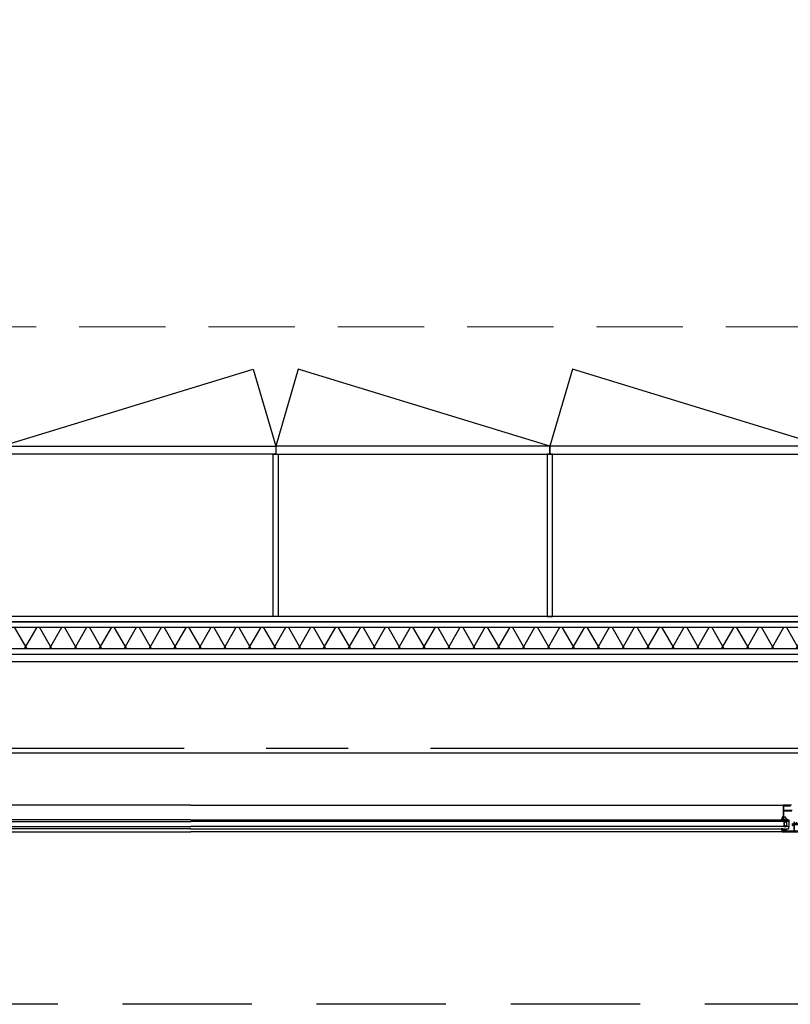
# Model space of a CAD drawing. Header units: millimetres. Extents: x 111285 to 237437, y -9513 to 52045.
# Tile 96 of 117: x 149485 to 151273, y 0 to 2283. Entities that reach past the tile are written whole.
import ezdxf

# ---------------------------------------------------------------- set-up
doc = ezdxf.new("R2010")
doc.units = ezdxf.units.MM
doc.header["$LTSCALE"] = 100
for name, pattern in [('CENTER', [50.8, 31.75, -6.35, 6.35, -6.35]), ('DASHED', [0.75, 0.5, -0.25]), ('DASHED3', [4.5, 3, -1.5])]:
    doc.linetypes.add(name, pattern=pattern)
doc.layers.get('0').update_dxf_attribs({"color": 252})
for name, color, linetype in [('0-aanzicht', 252, 'Continuous'), ('0-BUITENKOZIJNEN', 252, 'Continuous'), ('0-HOOFDSTRAMIEN', 1, 'CENTER'), ('_79--VASTE-INRICHTING', 1, 'Continuous')]:
    doc.layers.add(name, color=color, linetype=linetype)
doc.layers.add('X-ref binnenlijn', color=252, linetype='Continuous', plot=False)
doc.linetypes.add('ZIGZAG', pattern='A,0.00254,-5.08,[131,ltypeshp.shx,S=5.08,R=0,X=-5.08,Y=0],-10.16,[131,ltypeshp.shx,S=5.08,R=180,X=5.08,Y=0],-5.08', length=20.32254)

# ---------------------------------------------------------------- blocks, each defined once
blk = doc.blocks.new('U-STRAMIEN')
at = {"layer": '0-HOOFDSTRAMIEN', "ltscale": 0.3}
blk.add_lwpolyline([(-5000, 0), (68000, 0)], dxfattribs=at)
blk = doc.blocks.new('P-71191BLOCK')
at = {"layer": '0-BUITENKOZIJNEN', "linetype": 'Continuous', "ltscale": 0.25}
blk.add_lwpolyline([(14.4, 46.4), (13, 45.6), (12.5, 45.6, -0.414214), (12.3, 45.8), (12.3, 49.6, -0.414214), (12.5, 49.8), (14.5, 49, 0.9366), (14.9, 48.8), (15.9, 50.5, 0.577375), (15.7, 51), (12.1, 51, -0.414214), (11.4, 51.7), (11.4, 54.2, -0.414214), (11.7, 54.5), (12.3, 54.5, 1), (12.3, 55.5), (9.1, 55.5, 0.412335), (8.3, 54.7, 0.416094), (8.5, 54.5), (9.7, 54.5, -0.414214), (9.9, 54.3), (9.9, 51.5, -0.414214), (9.4, 51), (-3.9, 51, -0.410557), (-4.4, 51.5), (-4.6, 67), (-4.6, 69.5, -0.414214), (-4.1, 70), (-3.2, 70, -0.414214), (-3, 69.8), (-3, 68.9, 1), (-2.2, 68.9), (-2.2, 72, 0.414214), (-2.7, 72.5), (-3, 72.5, 0.414214), (-3.2, 72.3), (-3.2, 71.7, -0.414214), (-3.7, 71.2), (-4.3, 71.2, -0.414214), (-4.8, 71.7), (-4.8, 76.3, -0.414214), (-4.3, 76.8), (-3.7, 76.8, -0.414214), (-3.2, 76.3), (-3.2, 75.7, 0.414214), (-3, 75.5), (-2.7, 75.5, 0.414214), (-2.2, 76), (-2.2, 77.5, 0.414214), (-2.7, 78), (-5.7, 78, 0.414214), (-6.2, 77.5), (-6.2, 0.5, 0.414214), (-5.7, 0), (3.5, 0, 0.414214), (4, 0.5), (4, 2, 0.414214), (3.5, 2.5), (3.4, 2.5, 0.414214), (3.2, 2.3), (3.2, 2, -1), (1.6, 2), (1.6, 6, -1), (3.2, 6), (3.2, 5.7, 0.414214), (3.4, 5.5), (3.5, 5.5, 0.414214), (4, 6), (4, 26.5, -0.414214), (4.5, 27), (10, 27, -0.414214), (10.5, 26.5), (10.5, 23.4, -0.414214), (10.3, 23.2), (8.7, 23.2, 0.414214), (8.5, 23, 0.414214), (9.3, 22.2), (11.6, 22.2, 0.414214), (12.1, 22.7), (12.1, 26.8, -0.414214), (12.3, 27), (15.7, 27, 0.577351), (15.9, 27.5), (14.9, 29.2, 0.936617), (14.5, 29), (12.5, 28.2, -0.414214), (12.3, 28.4), (12.3, 32.2, -0.414214), (12.5, 32.4), (13, 32.4), (14.4, 31.6, 0.999993), (14.8, 31.6), (14.8, 32, 0.267949), (13.3, 34.6), (12.8, 34.8, -0.267949), (12.3, 35.7), (12.3, 42.3, -0.267949), (12.8, 43.2), (13.3, 43.4, 0.267949), (14.8, 46), (14.8, 46.4, 0.999992)], format="xyb", close=True, dxfattribs=at)
at = {"layer": '0-BUITENKOZIJNEN', "linetype": 'Continuous'}
for points in [[(-4.8, 28.9), (-4.8, 32.1, -0.414214), (-4.6, 32.3), (-4.4, 32.3, 0.414214), (-4.2, 32.5), (-4.2, 33.6, 0.414214), (-4.4, 33.8), (-4.6, 33.8, -0.414214), (-4.8, 34), (-4.8, 47.5, -0.414214), (-4.6, 47.7), (-4.4, 47.7, 0.414214), (-4.2, 47.9), (-4.2, 49, -0.414214), (-4, 49.2), (-2.9, 49.2, 0.414214), (-2.7, 49.4, -0.414214), (-2.5, 49.6), (8.8, 49.6, -0.414214), (9, 49.4, 0.414214), (9.2, 49.2), (10.3, 49.2, -0.414214), (10.5, 49), (10.5, 29, -0.414214), (10.3, 28.8), (9.2, 28.8, 0.414214), (9, 28.6, -0.414214), (8.8, 28.4), (4.2, 28.4, -0.414214), (4, 28.6, 0.414214), (3.8, 28.8), (2.8, 28.8, 0.414214), (2.6, 28.6, -0.414214), (2.4, 28.4), (-4.3, 28.4, -0.414214)], [(-0.1, 1.4), (-4.3, 1.4, -0.414214), (-4.8, 1.9), (-4.8, 26.5, -0.414214), (-4.3, 27), (2.1, 27, -0.414214), (2.6, 26.5), (2.6, 8.7, -0.414214), (2.1, 8.2), (1.9, 8.2, 0.414214), (0.4, 6.7), (0.4, 1.9, -0.414214)]]:
    blk.add_lwpolyline(points, format="xyb", close=True, dxfattribs=at)
blk = doc.blocks.new('SR2-horizontal')
at = {"linetype": 'Continuous', "ltscale": 0.25}
for p, q in [((-428, -400), (-1800, -400)), ((428, -400), (1800, -400)), ((-1800, -462), (-425.6, -462)), ((1800, -462), (425.6, -462))]:
    blk.add_line(p, q, dxfattribs=at)
at = {"linetype": 'Continuous'}
for p, q in [((-412.9, -424), (-1800, -424)), ((-1800, -428), (-412.9, -428)), ((-424.5, -416.8), (-424.5, -412)), ((-424.5, -412), (-419.5, -412)), ((-423.3, -418), (-424.5, -416.8)), ((-424.5, -419.2), (-423.3, -418)), ((-424.5, -424), (-424.5, -419.2)), ((-419.5, -424), (-424.5, -424)), ((-419.5, -413), (-423, -413)), ((-423, -413), (-423, -423)), ((-423, -423), (-419.5, -423)), ((-419.5, -412), (-417.5, -414)), ((-419.5, -414), (-419.5, -413)), ((-418.5, -414), (-419.5, -414)), ((-419.5, -423), (-419.5, -422)), ((-419.5, -422), (-418.5, -422)), ((-417.5, -422), (-419.5, -424)), ((-418.5, -422), (-418.5, -414)), ((-417.5, -414), (-417.5, -422)), ((-412.9, -424), (-412.9, -412)), ((-412.9, -428), (-412.9, -424)), ((412.9, -424), (1800, -424)), ((1800, -428), (412.9, -428))]:
    blk.add_line(p, q, dxfattribs=at)
for points in [[(-1800, -407), (-412.9, -407), (-412.9, -412), (-1800, -412)], [(1800, -407), (412.9, -407), (412.9, -412), (1800, -412)]]:
    blk.add_lwpolyline(points, dxfattribs=at)
for points in [[(-426.5, -406.7), (-426.5, -406.7, -0.150479), (-426.7, -406.8), (-426.7, -406.8), (-428.2, -406.8), (-428.2, -406.8, 0.203155), (-430.2, -406.8), (-430.2, -406.8), (-430.5, -406.8), (-430.5, -406.8, -0.321315), (-428.2, -403.6), (-428.2, -403.6), (-428.2, -403.7), (-428.2, -403.7, 0.414214), (-427.7, -404.2), (-427.7, -404.2), (-425.8, -404.2), (-425.8, -404.2, 0.414214), (-425.3, -403.7), (-425.3, -403.7), (-425.3, -403), (-425.3, -403, 0.414214), (-425.5, -402.8), (-425.5, -402.8), (-425.5, -402.8), (-425.6, -402.8), (-425.6, -402.8, -0.414214), (-425.9, -402.5), (-425.9, -402.5), (-425.9, -402.3), (-425.9, -402.3), (-425.1, -401.7), (-425.1, -401.7), (-422.9, -401.7), (-422.9, -401.7), (-422.1, -402.3), (-422.1, -402.3), (-422.1, -402.5), (-422.1, -402.5, -0.414214), (-422.4, -402.8), (-422.4, -402.8), (-422.5, -402.8), (-422.5, -402.8, 0.414214), (-422.7, -403), (-422.7, -403), (-422.7, -403.7), (-422.7, -403.7, 0.414214), (-422.2, -404.2), (-422.2, -404.2), (-421, -404.2), (-421, -404.2, -0.216855), (-421, -404.6), (-421, -404.6, -0.246521), (-421.2, -404.8, 0.121194)], [(-426.9, -406), (-426.9, -406, -0.024804), (-425.8, -405.4), (-425.8, -405.4, 0.78183), (-425.9, -404.8), (-425.9, -404.8), (-427.7, -404.8), (-427.7, -404.8, -0.138255), (-428.3, -404.6), (-428.3, -404.6, 0.29655), (-428.6, -404.6), (-428.6, -404.6, 0.093259), (-429.3, -405.3), (-429.3, -405.3, 0.587696), (-429.1, -405.8), (-429.1, -405.8, -0.095255), (-427.8, -406.1, 0.257242)], [(-423.5, -404.2), (-423.5, -404.2), (-423.5, -402.8), (-423.5, -402.8, 0.414214), (-423.8, -402.5), (-423.8, -402.5), (-424.2, -402.5), (-424.2, -402.5, 0.414214), (-424.5, -402.8), (-424.5, -402.8), (-424.5, -404), (-424.5, -404, 0.300021), (-424.3, -404.3), (-424.3, -404.3), (-423.9, -404.4, 0.538437)], [(-430.2, -428.3), (-427.1, -428.3, -0.191979), (-424, -429.5, 0.398651), (-421.8, -429.5, -0.191979), (-418.7, -428.3), (-416.6, -428.3, -0.414214), (-416.4, -428.5), (-416.4, -428.7, -0.326741), (-416.9, -429.2, 0.302866), (-419.5, -431.3), (-420, -433.1, -0.33328), (-421.1, -433.9), (-422.1, -433.9, 0.198912), (-422.3, -434), (-422.9, -434.6, -0.493145), (-423.2, -434.6), (-423.6, -434, 0.267949), (-423.8, -433.9), (-425.8, -433.9, 0.414214), (-426, -434.1), (-426, -436, -0.635409), (-426.4, -436.2, -0.209907), (-429.1, -429.8, -0.491509), (-428.7, -429.6, -0.194986), (-426.6, -431.4, 1.088983), (-426.2, -431.1, 0.162066), (-429.9, -429, -0.416129), (-430.4, -428.5), (-430.4, -428.5, -0.414214)]]:
    blk.add_lwpolyline(points, format="xyb", close=True, dxfattribs=at)
at = {"layer": '0-BUITENKOZIJNEN', "linetype": 'Continuous'}
for points in [[(-405.4, -449.4), (-415.9, -449.4), (-423.6, -449.4, 0.421807), (-424.6, -450.4), (-424.3, -459, 0.406661), (-422.8, -460.5), (-415.9, -460.5), (-409.7, -460.5, 0.267949), (-409.3, -460.2)], [(-407, -462), (-415.9, -462), (-425.3, -462), (-425.3, -462, -0.414214), (-425.8, -461.5), (-425.8, -434.6, -0.414214), (-425.3, -434.1), (-425.3, -434.1), (-424, -434.1), (-424, -434.1, -0.414214), (-423.5, -434.6), (-423.5, -434.6), (-423.5, -435.1), (-423.5, -435.1, -0.414214), (-424, -435.6), (-424.1, -435.6), (-424, -435.6), (-424, -435.6), (-424.1, -435.6), (-424.1, -435.6, 0.414214), (-424.6, -436.1), (-424.6, -447.1), (-424.6, -447.1, 0.454262), (-423.6, -448.3), (-415.9, -448.3), (-405.6, -448.3)]]:
    blk.add_lwpolyline(points, format="xyb", dxfattribs=at)
at = {"linetype": 'ZIGZAG', "ltscale": 0.25, "extrusion": (0, 0, -1), "zscale": -1, "rotation": 270}
blk.add_blockref('P-71191BLOCK', (350, -406.2), dxfattribs=at)
blk = doc.blocks.new('onderlegger beganegrond')
at = {"linetype": 'DASHED', "lineweight": 0, "ltscale": 4}
blk.add_lwpolyline([(7571.2, 1571.4), (43680, 1570.2)], dxfattribs=at)
at = {"layer": '0-aanzicht', "linetype": 'DASHED3'}
blk.add_lwpolyline([(64822, 0), (15, 0), (15, 15), (0, 15), (0, 44373), (15, 44373), (15, 44388), (33060, 44388)], dxfattribs=at)
at = {"layer": 'X-ref binnenlijn'}
blk.add_lwpolyline([(65120, 12574), (32630, 12574), (32630, 12638), (7405, 12638), (7405, 16138), (32630, 16138), (32630, 29144), (7405, 29144), (7405, 32644), (32630, 32644), (32630, 43805), (583, 43805), (583, 583), (43680, 583)], dxfattribs=at)
at = {"xscale": -1, "rotation": 180}
for p in [(21930, 0), (25530, 0)]:
    blk.add_blockref('SR2-horizontal', p, dxfattribs=at)
blk = doc.blocks.new('kastenwand')
at = {"layer": '_79--VASTE-INRICHTING', "ltscale": 200}
h = blk.add_hatch(dxfattribs=at)
h.set_pattern_fill('ISOLATIE', color=256, scale=50, style=0)
h.set_pattern_definition([(240, (-467.17, -79.5), (43.3013, -25), []), (300, (-467.17, -79.5), (43.3013, 25), [])])
h.paths.add_polyline_path([(-105.5, -80.5), (-105.5, -30.5), (-3894.5, -30.5), (-3894.5, -80.5)])
at = {"layer": '_79--VASTE-INRICHTING', "linetype": 'Continuous', "flags": 128}
for points in [[(-3982, -18), (-18, -18), (-18, -482), (-18, -482), (-93, -482), (-93, -482), (-93, -500), (0, -500), (0, 0), (-4000, 0), (-4000, 0), (-4000, -500), (-3907, -500), (-3907, -482), (-3907, -482), (-3982, -482), (-3982, -482), (-3982, -18)], [(-105, -482), (-105, -482), (-105, -105), (-3895, -105), (-3895, -482), (-3907, -482), (-3907, -93), (-93, -93), (-93, -482), (-105, -482)]]:
    blk.add_lwpolyline(points, dxfattribs=at)
at = {"layer": '_79--VASTE-INRICHTING', "linetype": 'Continuous'}
for points in [[(-93, -30.5), (-3907, -30.5), (-3907, -18), (-93, -18)], [(-93, -93), (-3907, -93), (-3907, -80.5), (-93, -80.5)]]:
    blk.add_lwpolyline(points, close=True, dxfattribs=at)
at = {"layer": '_79--VASTE-INRICHTING', "ltscale": 200}
blk.add_lwpolyline([(-105.5, -80.5), (-105.5, -30.5), (-3894.5, -30.5), (-3894.5, -80.5)], close=True, dxfattribs=at)
at = {"layer": '_79--VASTE-INRICHTING', "linetype": 'Continuous', "flags": 128}
for points in [[(-2006, -482), (-1994, -482), (-1994, -105), (-2006, -105)], [(-1358.3, -482), (-1370.3, -482), (-1370.3, -105), (-1358.3, -105)]]:
    blk.add_lwpolyline(points, close=True, dxfattribs=at)
at = {"layer": '_79--VASTE-INRICHTING', "ltscale": 50}
for points in [[(-2635.7, -482), (-2635.7, -500), (-2000, -500), (-2000, -482)], [(-1364.3, -482), (-1364.3, -500), (-2000, -500), (-2000, -482)], [(-728.7, -482), (-728.7, -500), (-1364.3, -500), (-1364.3, -482)]]:
    blk.add_lwpolyline(points, close=True, dxfattribs=at)
for points in [[(-2635.7, -500), (-2052.5, -678.9), (-2000, -500)], [(-1364.3, -500), (-1947.5, -678.9), (-2000, -500)], [(-728.7, -500), (-1311.8, -678.9), (-1364.3, -500)]]:
    blk.add_lwpolyline(points, dxfattribs=at)

msp = doc.modelspace()

# ---------------------------------------------------------------- linework, layer by layer
at = {"linetype": 'Continuous', "ltscale": 0.25}
for p, q in [((149882, 462), (148507.6, 462)), ((149882, 462), (151256.4, 462)), ((148510, 400), (149882, 400)), ((151254, 400), (149882, 400))]:
    msp.add_line(p, q, dxfattribs=at)
at = {"linetype": 'Continuous'}
for p, q in [((149882, 428), (148494.9, 428)), ((148494.9, 424), (149882, 424)), ((149882, 428), (151269.1, 428)), ((151269.1, 424), (149882, 424)), ((151262.5, 424), (151257.5, 424)), ((151257.5, 424), (151257.5, 419.2)), ((151257.5, 419.2), (151258.7, 418)), ((151258.7, 418), (151257.5, 416.8)), ((151257.5, 416.8), (151257.5, 412)), ((151257.5, 412), (151262.5, 412)), ((151259, 413), (151259, 423)), ((151259, 423), (151262.5, 423)), ((151262.5, 413), (151259, 413)), ((151264.5, 422), (151262.5, 424)), ((151262.5, 423), (151262.5, 422)), ((151262.5, 422), (151263.5, 422)), ((151262.5, 414), (151262.5, 413)), ((151263.5, 414), (151262.5, 414)), ((151262.5, 412), (151264.5, 414)), ((151263.5, 422), (151263.5, 414)), ((151264.5, 414), (151264.5, 422)), ((151269.1, 428), (151269.1, 424)), ((151269.1, 424), (151269.1, 412))]:
    msp.add_line(p, q, dxfattribs=at)
for points in [[(151251.8, 428.3), (151254.9, 428.3, 0.191979), (151258, 429.5, -0.398651), (151260.2, 429.5, 0.191979), (151263.3, 428.3), (151265.4, 428.3, 0.414214), (151265.6, 428.5), (151265.6, 428.7, 0.326741), (151265.1, 429.2, -0.302866), (151262.5, 431.3), (151262, 433.1, 0.33328), (151260.9, 433.9), (151259.9, 433.9, -0.198912), (151259.7, 434), (151259.1, 434.6, 0.493145), (151258.8, 434.6), (151258.4, 434, -0.267949), (151258.2, 433.9), (151256.2, 433.9, -0.414214), (151256, 434.1), (151256, 436, 0.635409), (151255.6, 436.2, 0.209907), (151252.9, 429.8, 0.491509), (151253.3, 429.6, 0.194986), (151255.4, 431.4, -1.088983), (151255.8, 431.1, -0.162066), (151252.1, 429, 0.416129), (151251.6, 428.5), (151251.6, 428.5, 0.414214)], [(151255.5, 406.7), (151255.5, 406.7, 0.150479), (151255.3, 406.8), (151255.3, 406.8), (151253.8, 406.8), (151253.8, 406.8, -0.203155), (151251.8, 406.8), (151251.8, 406.8), (151251.5, 406.8), (151251.5, 406.8, 0.321315), (151253.8, 403.6), (151253.8, 403.6), (151253.8, 403.7), (151253.8, 403.7, -0.414214), (151254.3, 404.2), (151254.3, 404.2), (151256.2, 404.2), (151256.2, 404.2, -0.414214), (151256.7, 403.7), (151256.7, 403.7), (151256.7, 403), (151256.7, 403, -0.414214), (151256.5, 402.8), (151256.5, 402.8), (151256.5, 402.8), (151256.4, 402.8), (151256.4, 402.8, 0.414214), (151256.1, 402.5), (151256.1, 402.5), (151256.1, 402.3), (151256.1, 402.3), (151256.9, 401.7), (151256.9, 401.7), (151259.1, 401.7), (151259.1, 401.7), (151259.9, 402.3), (151259.9, 402.3), (151259.9, 402.5), (151259.9, 402.5, 0.414214), (151259.6, 402.8), (151259.6, 402.8), (151259.5, 402.8), (151259.5, 402.8, -0.414214), (151259.3, 403), (151259.3, 403), (151259.3, 403.7), (151259.3, 403.7, -0.414214), (151259.8, 404.2), (151259.8, 404.2), (151261, 404.2), (151261, 404.2, 0.216855), (151261, 404.6), (151261, 404.6, 0.246521), (151260.8, 404.8, -0.121194)], [(151255.1, 406), (151255.1, 406, 0.024804), (151256.2, 405.4), (151256.2, 405.4, -0.78183), (151256.1, 404.8), (151256.1, 404.8), (151254.3, 404.8), (151254.3, 404.8, 0.138255), (151253.7, 404.6), (151253.7, 404.6, -0.29655), (151253.4, 404.6), (151253.4, 404.6, -0.093259), (151252.7, 405.3), (151252.7, 405.3, -0.587696), (151252.9, 405.8), (151252.9, 405.8, 0.095255), (151254.2, 406.1, -0.257242)], [(151258.5, 404.2), (151258.5, 404.2), (151258.5, 402.8), (151258.5, 402.8, -0.414214), (151258.2, 402.5), (151258.2, 402.5), (151257.8, 402.5), (151257.8, 402.5, -0.414214), (151257.5, 402.8), (151257.5, 402.8), (151257.5, 404), (151257.5, 404, -0.300021), (151257.7, 404.3), (151257.7, 404.3), (151258.1, 404.4, -0.538437)]]:
    msp.add_lwpolyline(points, format="xyb", close=True, dxfattribs=at)
for points in [[(149882, 407), (148494.9, 407), (148494.9, 412), (149882, 412)], [(149882, 407), (151269.1, 407), (151269.1, 412), (149882, 412)]]:
    msp.add_lwpolyline(points, dxfattribs=at)
at = {"layer": '0-BUITENKOZIJNEN', "linetype": 'Continuous'}
for points in [[(151275, 462), (151266.1, 462), (151256.7, 462), (151256.7, 462, 0.414214), (151256.2, 461.5), (151256.2, 434.6, 0.414214), (151256.7, 434.1), (151256.7, 434.1), (151258, 434.1), (151258, 434.1, 0.414214), (151258.5, 434.6), (151258.5, 434.6), (151258.5, 435.1), (151258.5, 435.1, 0.414214), (151258, 435.6), (151257.9, 435.6), (151258, 435.6), (151258, 435.6), (151257.9, 435.6), (151257.9, 435.6, -0.414214), (151257.4, 436.1), (151257.4, 447.1), (151257.4, 447.1, -0.454262), (151258.4, 448.3), (151266.1, 448.3), (151276.4, 448.3)], [(151276.6, 449.4), (151266.1, 449.4), (151258.4, 449.4, -0.421807), (151257.4, 450.4), (151257.7, 459, -0.406661), (151259.2, 460.5), (151266.1, 460.5), (151272.3, 460.5, -0.267949), (151272.7, 460.3)]]:
    msp.add_lwpolyline(points, format="xyb", dxfattribs=at)
at = {"layer": '0-BUITENKOZIJNEN', "linetype": 'Continuous', "ltscale": 0.25}
msp.add_lwpolyline([(151280.5, 401.8), (151265, 401.6), (151262.5, 401.6, -0.414214), (151262, 402.1), (151262, 403, -0.414214), (151262.2, 403.2), (151263.1, 403.2, 1), (151263.1, 404), (151260, 404, 0.414214), (151259.5, 403.5), (151259.5, 403.2, 0.414214), (151259.7, 403), (151260.3, 403, -0.414214), (151260.8, 402.5), (151260.8, 401.9, -0.414214), (151260.3, 401.4), (151255.7, 401.4, -0.414214), (151255.2, 401.9), (151255.2, 402.5, -0.414214), (151255.7, 403), (151256.3, 403, 0.414214), (151256.5, 403.2), (151256.5, 403.5, 0.414214), (151256, 404), (151254.5, 404, 0.414214), (151254, 403.5), (151254, 400.5, 0.414214), (151254.5, 400), (151331.5, 400, 0.414214)], format="xyb", dxfattribs=at)

# ---------------------------------------------------------------- block references
msp.add_blockref('onderlegger beganegrond', (126152, 0))
at = {"layer": '0-HOOFDSTRAMIEN'}
msp.add_blockref('U-STRAMIEN', (126482, 594), dxfattribs=at)
at = {"layer": '_79--VASTE-INRICHTING', "xscale": -1, "rotation": 180}
msp.add_blockref('kastenwand', (152079, 794), dxfattribs=at)

doc.saveas('drawing.dxf')
